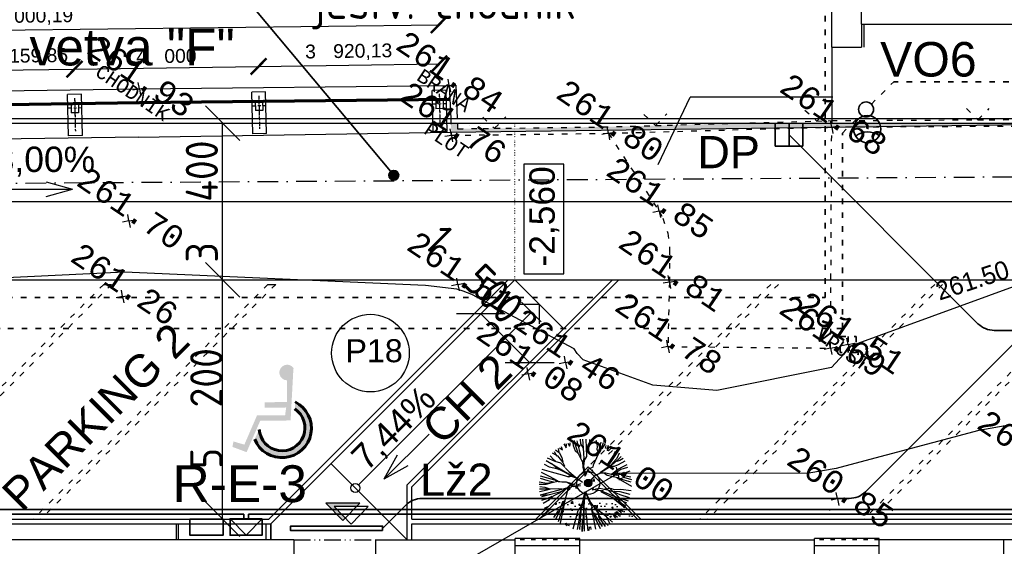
# Model space of a CAD drawing. Extents: x 4743276 to 9726129, y -4307434 to -1665362.
# Tile 48 of 121: x 4827111 to 4848494, y -2021464 to -2010024. Entities that reach past the tile are written whole.
import ezdxf
from ezdxf.enums import TextEntityAlignment as Align

# ---------------------------------------------------------------- set-up
doc = ezdxf.new("R2010")
doc.units = 0
doc.header["$MEASUREMENT"] = 0
for name, pattern in [('ACAD_ISO03W100', [30, 12, -18]), ('ACAD_ISO07W100', [3.5, 0.5, -3]), ('ACAD_ISO12W100', [22, 12, -3, 0.5, -3, 0.5, -3]), ('BODKOCIARKOVANA_3', [5.6, 3, -1.3, 0, -1.3])]:
    doc.linetypes.add(name, pattern=pattern)
doc.layers.get('0').update_dxf_attribs({"linetype": 'CONTINUOUS'})
doc.layers.get('Defpoints').update_dxf_attribs({"color": 61, "linetype": 'CONTINUOUS'})
for name, color, linetype in [('-_48_-', 76, 'CONTINUOUS'), ('body', 7, 'CONTINUOUS'), ('DIM', 7, 'CONTINUOUS'), ('KÓTY', 4, 'CONTINUOUS'), ('MÚRY', 1, 'CONTINUOUS'), ('POZEMOK', 8, 'CONTINUOUS'), ('siete', 6, 'CONTINUOUS'), ('TENKÁ', 7, 'CONTINUOUS'), ('Výšky', 64, 'CONTINUOUS'), ('ZARIADENIE', 47, 'CONTINUOUS'), ('ZARIADENIE1', 145, 'CONTINUOUS'), ('ZARIADOVACIE', 144, 'CONTINUOUS'), ('ŠRAFY', 82, 'CONTINUOUS'), ('šrafy-múry', 8, 'CONTINUOUS')]:
    doc.layers.add(name, color=color, linetype=linetype)
doc.layers.get('ŠRAFY').off()
doc.styles.add('ARIAL', font='arial.ttf')
doc.styles.add('MONOTXT', font='MONOTXT', dxfattribs={"height": 0.2})
doc.styles.get("Standard").update_dxf_attribs({"font": 'TXT', "width": 0.612})
doc.styles.add('styl1', font='arial.ttf')
doc.styles.add('Style-Arial', font='arial.ttf')
doc.styles.add('STYLE1', font='isocp.shx')
doc.dimstyles.new('STANDARD 100', dxfattribs={"dimtxt": 300, "dimasz": 350, "dimexe": 10, "dimexo": 200, "dimgap": 100, "dimtad": 1, "dimdsep": 46, "dimlunit": 6, "dimtxsty": 'Style-Arial', "dimblk": 'ARCHTICK', "dimblk1": 'OBLIQUE', "dimblk2": 'ARCHTICK', "dimcen": 2.5, "dimse1": 1, "dimse2": 1, "dimadec": 0, "dimazin": 0, "dimtfac": 1, "dimtmove": 1, "dimatfit": 3, "dimldrblk": 'OBLIQUE', "dimfxl": 1, "dimtolj": 1, "dimtzin": 0, "dimarcsym": 0})
doc.dimstyles.new('STANDARD 250', dxfattribs={"dimtxt": 700, "dimasz": 750, "dimexe": 10, "dimexo": 200, "dimgap": 100, "dimtad": 1, "dimdsep": 46, "dimlunit": 6, "dimtxsty": 'STYLE1', "dimblk1": 'OBLIQUE', "dimblk2": 'OBLIQUE', "dimsah": 1, "dimcen": 2.5, "dimse1": 1, "dimse2": 1, "dimadec": 0, "dimazin": 0, "dimtfac": 1, "dimtmove": 1, "dimatfit": 3, "dimldrblk": 'OBLIQUE', "dimfxl": 1, "dimtolj": 1, "dimtzin": 0, "dimarcsym": 0})
pattern_1 = [(270, (6523503, 2555866), (125, -62.5), [0, -125])]

# ---------------------------------------------------------------- blocks, each defined once
blk = doc.blocks.new('inv')
at = {"layer": 'TENKÁ', "linetype": 'Continuous', "lineweight": 60, "ltscale": 10}
for points in [[(-264025, -1186599), (-264022, -1187066), (-264513, -1187072), (-264512, -1187189), (-264043, -1187185), (-264066, -1187352), (-264676, -1187355), (-264951, -1187992), (-265188, -1187923), (-265210, -1188041), (-264903, -1188156), (-264606, -1187471), (-263947, -1187467), (-263886, -1186340), (-263878, -1186335, 1.715537), (-264016, -1186596)], [(-263850, -1187064), (-263856, -1187216, -1.608628), (-264628, -1187661), (-264727, -1187874, 1.453079)]]:
    blk.add_hatch(color=8, dxfattribs=at).paths.add_polyline_path(points)
at = {"layer": 'TENKÁ', "color": 8, "linetype": 'Continuous', "lineweight": 60, "ltscale": 10}
for centre, radius, start, end in [((-264134, -1187636), 639, 201.8128, 63.6707), ((-264132, -1187629), 497, 183.6812, 56.213)]:
    blk.add_arc(centre, radius, start, end, dxfattribs=at)
blk = doc.blocks.new('St6d')
at = {"linetype": 'Continuous'}
for p, q in [((-580, 1150), (-510, 1038)), ((-501, 1117), (-516, 1146)), ((-510, 1038), (-501, 1117)), ((-469, 1164), (-422, 1083)), ((-422, 1083), (-400, 1125)), ((-400, 1125), (-408, 1176)), ((-345, 1221), (-319, 1099)), ((-319, 1099), (-266, 959)), ((-298, 1239), (-272, 1116)), ((-272, 1116), (-202, 929)), ((-219, 1230), (-163, 974)), ((-131, 1275), (-123, 1149)), ((-123, 1149), (-55, 1029)), ((-65, 1277), (-55, 1029)), ((24, 1273), (35, 803)), ((120, 1266), (118, 1161)), ((118, 1161), (160, 1163)), ((160, 1163), (187, 1245)), ((290, 1236), (300, 1241)), ((300, 1241), (328, 1076)), ((328, 1076), (316, 990)), ((431, 1190), (380, 1010)), ((492, 1178), (444, 1030)), ((542, 1154), (454, 1011)), ((557, 1026), (574, 1103)), ((631, 1101), (597, 1022)), ((605, 970), (670, 1072)), ((-949, 820), (-857, 725)), ((-888, 907), (-752, 822)), ((-837, 940), (-762, 817)), ((-798, 984), (-699, 911)), ((-752, 822), (-606, 644)), ((-729, 1019), (-711, 923)), ((-699, 911), (-629, 774)), ((-690, 1039), (-611, 981)), ((-611, 981), (-641, 1064)), ((-266, 959), (-184, 883)), ((-202, 929), (-190, 893)), ((-184, 883), (-127, 758)), ((-163, 974), (-125, 839)), ((-125, 839), (-125, 790)), ((-55, 1029), (-42, 894)), ((-42, 894), (-31, 751)), ((35, 803), (-35, 687)), ((357, 863), (221, 571)), ((316, 990), (354, 929)), ((354, 929), (347, 858)), ((444, 1030), (359, 870)), ((371, 981), (364, 910)), ((380, 1010), (371, 981)), ((597, 1022), (557, 1026)), ((641, 958), (605, 970)), ((717, 1040), (641, 958)), ((880, 938), (788, 829)), ((788, 829), (792, 868)), ((792, 868), (826, 947)), ((922, 891), (859, 748)), ((985, 806), (865, 689)), ((-1112, 595), (-971, 525)), ((-387, 286), (-1059, 684)), ((-1059, 684), (-896, 607)), ((-1025, 763), (-823, 681)), ((-896, 607), (-700, 454)), ((-857, 725), (-798, 682)), ((-823, 681), (-667, 631)), ((-667, 631), (-543, 509)), ((-629, 774), (-603, 651)), ((-606, 644), (-556, 546)), ((-127, 758), (-52, 611)), ((-125, 790), (-125, 766)), ((-31, 751), (-67, 616)), ((-51, 513), (-60, 663)), ((-26, 692), (-42, 542)), ((-42, 542), (9, 321)), ((221, 571), (210, 510)), ((752, 595), (657, 528)), ((745, 622), (694, 540)), ((859, 748), (745, 622)), ((865, 689), (752, 595)), ((895, 581), (790, 534)), ((948, 695), (867, 672)), ((1081, 676), (895, 581)), ((1039, 747), (948, 695)), ((1131, 578), (994, 508)), ((-1216, 277), (-826, 167)), ((-1192, 376), (-952, 257)), ((-1173, 460), (-919, 386)), ((-971, 525), (-843, 492)), ((-919, 386), (-724, 331)), ((-843, 492), (-715, 458)), ((-724, 331), (-559, 285)), ((-715, 458), (-567, 386)), ((-567, 386), (-387, 286)), ((-559, 285), (-448, 249)), ((-550, 388), (-283, 252)), ((-533, 489), (-442, 394)), ((-364, 279), (-460, 261)), ((-442, 394), (-268, 248)), ((-283, 252), (-364, 279)), ((2, 274), (-51, 513)), ((77, 454), (2, 274)), ((210, 510), (77, 454)), ((268, 286), (87, 83)), ((427, 349), (268, 286)), ((496, 409), (361, 321)), ((657, 528), (424, 366)), ((560, 355), (427, 349)), ((691, 533), (496, 409)), ((602, 284), (531, 340)), ((710, 314), (560, 355)), ((718, 312), (560, 355)), ((893, 222), (602, 284)), ((790, 534), (691, 533)), ((833, 364), (710, 314)), ((841, 288), (718, 312)), ((906, 463), (730, 324)), ((975, 449), (833, 364)), ((971, 311), (841, 288)), ((994, 508), (906, 463)), ((1214, 404), (971, 311)), ((1149, 507), (975, 449)), ((1060, 283), (996, 312)), ((1242, 239), (1060, 283)), ((-1244, 115), (-1034, 80)), ((-1241, 48), (-1052, 53)), ((-1220, 213), (-1010, 154)), ((-1052, 53), (-889, 98)), ((-1034, 80), (-887, 105)), ((-1010, 154), (-860, 113)), ((-952, 257), (-772, 158)), ((-889, 98), (-740, 131)), ((-826, 167), (-732, 129)), ((-772, 158), (-730, 136)), ((-740, 131), (-631, 112)), ((-732, 129), (-597, 117)), ((-631, 112), (-516, 116)), ((-597, 117), (-486, 106)), ((-531, -84), (-402, 13)), ((-516, 116), (-385, 40)), ((-486, 106), (-299, 53)), ((-448, 249), (-377, 266)), ((-402, 13), (-303, -11)), ((-385, 40), (-225, 29)), ((-377, 266), (-266, 231)), ((-303, -11), (-124, 13)), ((-268, 248), (-68, 109)), ((-225, 29), (-112, 74)), ((1248, 107), (876, 219)), ((960, 201), (886, 224)), ((910, 200), (893, 222)), ((1266, -14), (910, 200)), ((1053, 236), (960, 201)), ((1270, 174), (1053, 236)), ((-1239, -148), (-1028, -102)), ((-1232, -77), (-994, -73)), ((-1228, -13), (-1095, -32)), ((-470, -47), (-1221, -244)), ((-1221, -244), (-978, -225)), ((-1177, -283), (-1005, -233)), ((-1095, -32), (-955, -78)), ((-1028, -102), (-937, -75)), ((-1005, -233), (-720, -162)), ((-965, -360), (-852, -266)), ((-937, -75), (-728, -61)), ((-852, -266), (-713, -188)), ((-728, -61), (-524, -87)), ((-720, -162), (-651, -151)), ((-713, -188), (-659, -149)), ((-659, -149), (-531, -84)), ((-651, -151), (-470, -47)), ((-551, -421), (-467, -113)), ((-467, -113), (-473, -54)), ((-457, -133), (-421, -21)), ((-7, -156), (-80, -1237)), ((-71, -454), (6, -193)), ((-59, -442), (-7, -156)), ((-27, -444), (18, -181)), ((138, -416), (18, -156)), ((96, -369), (23, -166)), ((325, -117), (184, -71)), ((398, -67), (285, -87)), ((426, -133), (325, -117)), ((642, -122), (398, -67)), ((448, -165), (426, -133)), ((455, -143), (436, -128)), ((737, -308), (448, -165)), ((579, -191), (455, -143)), ((539, -88), (512, -96)), ((701, -67), (539, -88)), ((744, -261), (579, -191)), ((793, -162), (642, -122)), ((797, -98), (701, -67)), ((934, -331), (744, -261)), ((950, -156), (780, -150)), ((956, -240), (793, -162)), ((969, -97), (797, -98)), ((1221, -228), (950, -156)), ((1207, -322), (956, -240)), ((1252, -132), (969, -97)), ((-1169, -384), (-1031, -339)), ((-1138, -467), (-965, -360)), ((-1031, -339), (-889, -278)), ((-687, -663), (-607, -419)), ((-607, -419), (-554, -404)), ((-539, -409), (-607, -444)), ((-589, -539), (-551, -421)), ((-579, -584), (-582, -517)), ((-582, -517), (-582, -542)), ((-110, -573), (-71, -454)), ((-95, -602), (-56, -459)), ((-92, -595), (-59, -442)), ((-35, -621), (-49, -462)), ((-21, -626), (-27, -444)), ((196, -566), (96, -369)), ((384, -741), (138, -416)), ((257, -577), (177, -470)), ((866, -415), (737, -308)), ((915, -366), (737, -308)), ((890, -415), (767, -342)), ((1079, -591), (866, -415)), ((1103, -541), (890, -415)), ((1137, -462), (915, -366)), ((1178, -410), (934, -331)), ((-1098, -595), (-1010, -550)), ((-1010, -550), (-1073, -619)), ((-1041, -646), (-987, -606)), ((-953, -626), (-997, -685)), ((-987, -606), (-953, -626)), ((-848, -856), (-726, -683)), ((-796, -898), (-682, -673)), ((-726, -683), (-719, -661)), ((-719, -963), (-589, -539)), ((-719, -661), (-687, -663)), ((-667, -1005), (-579, -584)), ((-326, -1165), (-188, -662)), ((-188, -662), (-110, -573)), ((-161, -932), (-145, -757)), ((-145, -757), (-95, -602)), ((-144, -1183), (-118, -774)), ((-118, -774), (-92, -595)), ((-31, -909), (-35, -621)), ((21, -624), (-31, -606)), ((-26, -894), (-21, -626)), ((42, -786), (21, -624)), ((82, -1216), (42, -786)), ((169, -622), (196, -566)), ((192, -678), (169, -622)), ((199, -755), (192, -678)), ((242, -900), (199, -755)), ((279, -862), (201, -674)), ((271, -786), (226, -747)), ((317, -670), (257, -577)), ((351, -894), (271, -786)), ((581, -838), (277, -592)), ((579, -821), (299, -624)), ((362, -734), (317, -670)), ((377, -837), (362, -734)), ((387, -808), (384, -741)), ((770, -785), (812, -782)), ((840, -873), (770, -785)), ((812, -782), (881, -846)), ((841, -718), (866, -693)), ((925, -811), (841, -718)), ((866, -693), (960, -781)), ((895, -654), (939, -643)), ((991, -734), (895, -654)), ((939, -643), (1025, -680)), ((-593, -1029), (-495, -1004)), ((-495, -1004), (-531, -1065)), ((-502, -1075), (-460, -1023)), ((-460, -1023), (-428, -1025)), ((-428, -1025), (-450, -1092)), ((-208, -1179), (-161, -932)), ((-80, -1237), (-68, -922)), ((-68, -922), (-31, -909)), ((-11, -1226), (-26, -894)), ((294, -1170), (242, -900)), ((419, -1161), (279, -862)), ((473, -1097), (351, -894)), ((554, -1099), (377, -837)), ((464, -898), (387, -808)), ((627, -1074), (464, -898)), ((584, -831), (574, -811)), ((681, -1034), (581, -838)), ((747, -982), (584, -831)), ((109, -1208), (123, -1114)), ((123, -1114), (150, -1107)), ((150, -1107), (161, -1176))]:
    blk.add_line(p, q, dxfattribs=at)
blk = doc.blocks.new('_OBLIQUE')
at = {"color": 0, "linetype": 'ByBlock'}
blk.add_line((-0.5, -0.5), (0.5, 0.5), dxfattribs=at)
blk = doc.blocks.new('*D42240')
at = {"layer": 'Defpoints', "color": 0}
for p in [(4837125, -2016412), (4837125, -2016412), (4838186, -2017473)]:
    blk.add_point(p, dxfattribs=at)
at = {"layer": 'KÓTY', "color": 0, "lineweight": -2}
blk.add_line((4838186, -2017473), (4837125, -2016412), dxfattribs=at)
at = {"layer": 'KÓTY', "color": 0, "linetype": 'ByBlock', "lineweight": -2, "xscale": 750, "yscale": 750, "zscale": 750}
for p, rotation in [((4837125, -2016412), 135), ((4838186, -2017473), 315)]:
    blk.add_blockref('_OBLIQUE', p, dxfattribs=dict(at, rotation=rotation))
at = {"layer": 'KÓTY', "color": 0, "insert": (4836985, -2015558), "char_height": 700, "attachment_point": 5, "rotation": 315, "style": 'STYLE1'}
blk.add_mtext('\\A1;1ﾠ500', dxfattribs=at)
blk = doc.blocks.new('*D42241')
at = {"layer": 'Defpoints', "color": 0}
for p in [(4831273, -2015674), (4831518, -2015674), (4831273, -2020874)]:
    blk.add_point(p, dxfattribs=at)
at = {"layer": 'KÓTY', "color": 0, "lineweight": -2}
blk.add_line((4831518, -2020874), (4831518, -2015674), dxfattribs=at)
at = {"layer": 'KÓTY', "color": 0, "linetype": 'ByBlock', "lineweight": -2, "xscale": 750, "yscale": 750, "zscale": 750}
for p, rotation in [((4831518, -2015674), 90), ((4831518, -2020874), 270)]:
    blk.add_blockref('_OBLIQUE', p, dxfattribs=dict(at, rotation=rotation))
at = {"layer": 'KÓTY', "color": 0, "insert": (4831164, -2018471), "char_height": 700, "attachment_point": 5, "rotation": 90, "style": 'STYLE1'}
blk.add_mtext('\\A1;5ﾠ200', dxfattribs=at)
blk = doc.blocks.new('*D42242')
at = {"layer": 'Defpoints', "color": 0}
for p in [(4831518, -2012274), (4831518, -2012274), (4831518, -2015674)]:
    blk.add_point(p, dxfattribs=at)
at = {"layer": 'KÓTY', "color": 0, "lineweight": -2}
blk.add_line((4831518, -2015674), (4831518, -2012274), dxfattribs=at)
at = {"layer": 'KÓTY', "color": 0, "linetype": 'ByBlock', "lineweight": -2, "xscale": 750, "yscale": 750, "zscale": 750}
for p, rotation in [((4831518, -2012274), 90), ((4831518, -2015674), 270)]:
    blk.add_blockref('_OBLIQUE', p, dxfattribs=dict(at, rotation=rotation))
at = {"layer": 'KÓTY', "color": 0, "insert": (4831067, -2013974), "char_height": 700, "attachment_point": 5, "rotation": 90, "style": 'STYLE1'}
blk.add_mtext('\\A1;3ﾠ400', dxfattribs=at)
blk = doc.blocks.new('po')
at = {"layer": 'MÚRY', "color": 7}
for p, q in [((4830850, -1508706), (4824440, -1508706)), ((4830850, -1508706), (4830850, -1509876)), ((4832630, -1508706), (4835660, -1508706)), ((4832630, -1510106), (4832630, -1508706)), ((4835660, -1509116), (4835660, -1508706)), ((4837060, -1508706), (4842160, -1508706)), ((4837060, -1509116), (4837060, -1508706)), ((4842160, -1509116), (4842160, -1508706)), ((4848555, -1508706), (4843560, -1508706)), ((4843560, -1509116), (4843560, -1508706))]:
    blk.add_line(p, q, dxfattribs=at)
at = {"layer": 'POZEMOK', "ltscale": 0.25}
for p, q in [((4835660, -1508826), (4837060, -1508826)), ((4842160, -1508826), (4843560, -1508826))]:
    blk.add_line(p, q, dxfattribs=at)
at = {"layer": 'TENKÁ', "linetype": 'ACAD_ISO12W100', "ltscale": 30}
blk.add_line((4830850, -1508706), (4832630, -1508706), dxfattribs=at)
at = {"layer": 'TENKÁ', "ltscale": 0.25}
for p, q in [((4837060, -1508676), (4835660, -1508676)), ((4835660, -1508706), (4835660, -1508676)), ((4837060, -1508706), (4837060, -1508676)), ((4843560, -1508676), (4842160, -1508676)), ((4842160, -1508706), (4842160, -1508676)), ((4843560, -1508706), (4843560, -1508676))]:
    blk.add_line(p, q, dxfattribs=at)
at = {"layer": 'TENKÁ', "linetype": 'ACAD_ISO03W100', "ltscale": 8}
for p, q in [((4837060, -1508706), (4835660, -1508706)), ((4843560, -1508706), (4842160, -1508706))]:
    blk.add_line(p, q, dxfattribs=at)
at = {"layer": 'TENKÁ'}
blk.add_line((4846260, -1508706), (4846260, -1509116), dxfattribs=at)
blk = doc.blocks.new('_ArchTick')
at = {"color": 0, "linetype": 'ByBlock', "const_width": 0.15}
blk.add_lwpolyline([(-0.5, -0.5), (0.5, 0.5)], dxfattribs=at)
blk = doc.blocks.new('*D42517')
at = {"layer": 'Defpoints', "color": 0}
for p in [(4828301, -2011098), (4826160, -2012477), (4828320, -2012427)]:
    blk.add_point(p, dxfattribs=at)
at = {"layer": 'DIM', "color": 0, "lineweight": -2}
blk.add_line((4826141, -2011129), (4828301, -2011098), dxfattribs=at)
at = {"layer": 'DIM', "color": 0, "linetype": 'ByBlock', "lineweight": -2, "xscale": 350, "yscale": 350, "zscale": 350}
for p, rotation in [((4826141, -2011129), 180.8327100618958), ((4828301, -2011098), 0.8327100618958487)]:
    blk.add_blockref('_ArchTick', p, dxfattribs=dict(at, rotation=rotation))
at = {"layer": 'DIM', "color": 0, "insert": (4827217, -2010833), "char_height": 300, "attachment_point": 5, "rotation": 0.8327, "style": 'Style-Arial'}
blk.add_mtext('\\A1;2ﾠ159,86', dxfattribs=at)
blk = doc.blocks.new('*D42518')
at = {"layer": 'Defpoints', "color": 0}
for p in [(4832300, -2011040), (4828320, -2012427), (4832320, -2012380)]:
    blk.add_point(p, dxfattribs=at)
at = {"layer": 'DIM', "color": 0, "lineweight": -2}
blk.add_line((4828301, -2011098), (4832300, -2011040), dxfattribs=at)
at = {"layer": 'DIM', "color": 0, "linetype": 'ByBlock', "lineweight": -2, "xscale": 350, "yscale": 350, "zscale": 350}
for p, rotation in [((4828301, -2011098), 180.8327100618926), ((4832300, -2011040), 0.8327100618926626)]:
    blk.add_blockref('_ArchTick', p, dxfattribs=dict(at, rotation=rotation))
at = {"layer": 'DIM', "color": 0, "insert": (4830297, -2010816), "char_height": 300, "attachment_point": 5, "rotation": 0.8327, "style": 'Style-Arial'}
blk.add_mtext('\\A1;4ﾠ000', dxfattribs=at)
blk = doc.blocks.new('*D42519')
at = {"layer": 'Defpoints', "color": 0}
for p in [(4836220, -2010983), (4832320, -2012380), (4836240, -2012355)]:
    blk.add_point(p, dxfattribs=at)
at = {"layer": 'DIM', "color": 0, "lineweight": -2}
blk.add_line((4832300, -2011040), (4836220, -2010983), dxfattribs=at)
at = {"layer": 'DIM', "color": 0, "linetype": 'ByBlock', "lineweight": -2, "xscale": 350, "yscale": 350, "zscale": 350}
for p, rotation in [((4836220, -2010983), 0.8327100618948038), ((4832300, -2011040), 180.8327100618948)]:
    blk.add_blockref('_ArchTick', p, dxfattribs=dict(at, rotation=rotation))
at = {"layer": 'DIM', "color": 0, "insert": (4834256, -2010731), "char_height": 300, "attachment_point": 5, "rotation": 0.8327, "style": 'Style-Arial'}
blk.add_mtext('\\A1;3ﾠ920,13', dxfattribs=at)
blk = doc.blocks.new('*D42520')
at = {"layer": 'Defpoints', "color": 0}
for p in [(4836213, -2010137), (4836240, -2012355), (4818241, -2012576)]:
    blk.add_point(p, dxfattribs=at)
at = {"layer": 'DIM', "color": 0, "lineweight": -2}
blk.add_line((4818214, -2010358), (4836213, -2010137), dxfattribs=at)
at = {"layer": 'DIM', "color": 0, "linetype": 'ByBlock', "lineweight": -2, "xscale": 350, "yscale": 350, "zscale": 350}
for p, rotation in [((4836213, -2010137), 0.7014720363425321), ((4818214, -2010358), 180.7014720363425)]:
    blk.add_blockref('_ArchTick', p, dxfattribs=dict(at, rotation=rotation))
at = {"layer": 'DIM', "color": 0, "insert": (4827210, -2009967), "char_height": 300, "attachment_point": 5, "rotation": 0.7015, "style": 'Style-Arial'}
blk.add_mtext('\\A1;18ﾠ000,19', dxfattribs=at)

msp = doc.modelspace()

# ---------------------------------------------------------------- hatches: boundary and pattern name
at = {"layer": 'TENKÁ', "linetype": 'ACAD_ISO03W100', "ltscale": 10}
h = msp.add_hatch(dxfattribs=at)
h.set_pattern_fill('DOTS', color=125, scale=2000, angle=270, style=0)
h.set_pattern_definition(pattern_1)
h.paths.add_polyline_path([(4850751.633, -2012274.048), (4842674.177, -2012274.048), (4842671.13, -2012274.133), (4841170.141, -2012315.937), (4840921.592, -2012323.191), (4840673.044, -2012330.444), (4839891.343, -2012352.01), (4839172.113, -2012361.432), (4837670.411, -2012381.044), (4837422.441, -2012383.863), (4837173.912, -2012387.511), (4836620.554, -2012394.225), (4836615.572, -2012274.048), (4836475.231, -2012274.048), (4836483.32, -2012469.241), (4850751.633, -2012274.048)])
h = msp.add_hatch(dxfattribs=at)
h.set_pattern_fill('DOTS', color=125, scale=2000, angle=270, style=0)
h.set_pattern_definition(pattern_1)
h.paths.add_polyline_path([(4837307.656, -2012274.048), (4836615.572, -2012274.048), (4836620.554, -2012394.225), (4837173.912, -2012387.511), (4837422.441, -2012383.863)])
at = {"layer": 'TENKÁ', "lineweight": 35, "ltscale": 0.25}
h = msp.add_hatch(color=30, dxfattribs=at)
h.dxf.hatch_style = 1
h.paths.add_polyline_path([(4835341.34, -2013403.568, 1), (4835130.143, -2013403.568, 1)])
h = msp.add_hatch(color=30, dxfattribs=at)
h.dxf.hatch_style = 1
h.paths.add_polyline_path([(4835288.541, -2013403.568, 1), (4835182.942, -2013403.568, 1)])
at = {"layer": 'TENKÁ', "ltscale": 0.25}
msp.add_hatch(color=256, dxfattribs=at).paths.add_polyline_path([(4834424.289, -2020599.326), (4834497.587, -2020523.238), (4833758.769, -2020523.238), (4834128.178, -2020906.702), (4834180.984, -2020851.887), (4833937.679, -2020599.326)])
at = {"layer": 'ZARIADENIE'}
h = msp.add_hatch(dxfattribs=at)
h.set_pattern_fill('AR-CONC', color=72, scale=50, angle=360)
h.set_pattern_definition([(50, (238291.4, -379932.42), (358.630091, -31.376067), [37.5, -412.5]), (355, (238291.4, -379932.42), (-69.375667, 376.096067), [30, -330]), (100.4514445, (238321.3, -379935.04), (289.254423, 344.719995), [31.870096, -350.571056]), (46.1842, (238291.4, -379832.4), (533.620665, -82.75964), [56.25, -618.75]), (96.635635, (238335.87, -379839.3), (467.330973, 487.0593), [47.80517, -525.85688]), (351.184164, (238291.4, -379832.4), (467.33097, 487.0593), [45, -495]), (21, (238341.4, -379857.42), (298.453526, -201.309445), [37.5, -412.5]), (326, (238341.4, -379857.42), (121.657666, 362.575023), [30, -330]), (71.451445, (238366.27, -379874.2), (420.111188, 161.265576), [31.870095, -350.571056]), (37.5, (238291.4, -379932.42), (6.0799277, 166.446927), [0, -326, 0, -335, 0, -331.25]), (7.5, (238291.4, -379932.42), (131.534769, 197.205856), [0, -191, 0, -318.5, 0, -126.25]), (327.5, (238179.9, -379932.42), (266.911218, -11.277436), [0, -125, 0, -390, 0, -517.5]), (317.5, (238129.9, -379932.42), (291.593085, 50.052491), [0, -162.5, 0, -259, 0, -367.5])])
h.paths.add_polyline_path([(4840483.889, -2020831.622), (4839458.584, -2019806.317), (4838433.279, -2020831.622)])
h = msp.add_hatch(color=256, dxfattribs=at)
h.dxf.hatch_style = 1
h.paths.add_polyline_path([(4839538.584, -2020089.16, 1), (4839378.584, -2020089.16, 1)])

# ---------------------------------------------------------------- linework, layer by layer
at = {"layer": 'body', "color": 1, "linetype": 'Continuous'}
for p, q in [((4829709.983, -2011525.335), (4829682.999, -2011386.512)), ((4836441.205, -2011453.025), (4836414.221, -2011314.201)), ((4836441.205, -2011453.025), (4836580.028, -2011426.04)), ((4829709.983, -2011525.335), (4829571.16, -2011552.32)), ((4829709.983, -2011525.335), (4829848.806, -2011498.351)), ((4829709.983, -2011525.335), (4829736.968, -2011664.159)), ((4836441.205, -2011453.025), (4836302.382, -2011480.009)), ((4836441.205, -2011453.025), (4836468.19, -2011591.848)), ((4844745.849, -2012356.359), (4844718.865, -2012217.536)), ((4836486.101, -2012536.335), (4836459.116, -2012397.512)), ((4836486.101, -2012536.335), (4836624.924, -2012509.351)), ((4839894.747, -2012491.815), (4839755.924, -2012518.799)), ((4839894.747, -2012491.815), (4839867.762, -2012352.992)), ((4839894.747, -2012491.815), (4840033.57, -2012464.83)), ((4839894.747, -2012491.815), (4839921.731, -2012630.638)), ((4844745.849, -2012356.359), (4844607.026, -2012383.343)), ((4844745.849, -2012356.359), (4844884.672, -2012329.374)), ((4844745.849, -2012356.359), (4844772.834, -2012495.182)), ((4836486.101, -2012536.335), (4836347.278, -2012563.32)), ((4836486.101, -2012536.335), (4836513.085, -2012675.158)), ((4840998.889, -2014184.655), (4840860.066, -2014211.64)), ((4840998.889, -2014184.655), (4840971.905, -2014045.832)), ((4840998.889, -2014184.655), (4841137.712, -2014157.671)), ((4840998.889, -2014184.655), (4841025.874, -2014323.478)), ((4829485.05, -2014396.398), (4829346.227, -2014423.383)), ((4829485.05, -2014396.398), (4829458.066, -2014257.575)), ((4829485.05, -2014396.398), (4829623.873, -2014369.414)), ((4829485.05, -2014396.398), (4829512.035, -2014535.221)), ((4836629.446, -2015775.221), (4836602.461, -2015636.397)), ((4841220.773, -2015722.675), (4841081.95, -2015749.659)), ((4841220.773, -2015722.675), (4841193.789, -2015583.852)), ((4841220.773, -2015722.675), (4841359.597, -2015695.691)), ((4841220.773, -2015722.675), (4841247.758, -2015861.498)), ((4829346.918, -2016038.975), (4829319.933, -2015900.151)), ((4836629.446, -2015775.221), (4836490.623, -2015802.205)), ((4836629.446, -2015775.221), (4836768.269, -2015748.236)), ((4836629.446, -2015775.221), (4836656.43, -2015914.044)), ((4829346.918, -2016038.975), (4829208.095, -2016065.959)), ((4829346.918, -2016038.975), (4829485.741, -2016011.99)), ((4829346.918, -2016038.975), (4829373.902, -2016177.798)), ((4841188.777, -2017125.637), (4841161.793, -2016986.814)), ((4845103.042, -2017080.8), (4845076.057, -2016941.977)), ((4841188.777, -2017125.637), (4841049.954, -2017152.621)), ((4841188.777, -2017125.637), (4841327.6, -2017098.652)), ((4841188.777, -2017125.637), (4841215.762, -2017264.46)), ((4844720.699, -2017159.442), (4844581.876, -2017186.426)), ((4844720.699, -2017159.442), (4844693.715, -2017020.619)), ((4844720.699, -2017159.442), (4844859.523, -2017132.457)), ((4844720.699, -2017159.442), (4844747.684, -2017298.265)), ((4845103.042, -2017080.8), (4844964.218, -2017107.785)), ((4845103.042, -2017080.8), (4845241.865, -2017053.816)), ((4845103.042, -2017080.8), (4845130.026, -2017219.623)), ((4838966.688, -2017471.126), (4838939.704, -2017332.303)), ((4838155.763, -2017716.635), (4838128.779, -2017577.812)), ((4838966.688, -2017471.126), (4838827.865, -2017498.11)), ((4838966.688, -2017471.126), (4839105.511, -2017444.141)), ((4838966.688, -2017471.126), (4838993.673, -2017609.949)), ((4838155.763, -2017716.635), (4838016.94, -2017743.62)), ((4838155.763, -2017716.635), (4838294.586, -2017689.651)), ((4838155.763, -2017716.635), (4838182.748, -2017855.458)), ((4840101.597, -2019885.531), (4840074.612, -2019746.708)), ((4840101.597, -2019885.531), (4839962.774, -2019912.516)), ((4840101.597, -2019885.531), (4840240.42, -2019858.547)), ((4840101.597, -2019885.531), (4840128.581, -2020024.354)), ((4844872.718, -2020435.54), (4844845.734, -2020296.716)), ((4844872.718, -2020435.54), (4845011.542, -2020408.555)), ((4844872.718, -2020435.54), (4844733.895, -2020462.524)), ((4844872.718, -2020435.54), (4844899.703, -2020574.363))]:
    msp.add_line(p, q, dxfattribs=at)
at = {"layer": 'KÓTY'}
for p, q in [((4827683.701, -2013546.036), (4828260.201, -2013706.536)), ((4826873.201, -2013706.536), (4828260.201, -2013706.536)), ((4827683.701, -2013867.036), (4828260.201, -2013706.536)), ((4835017.177, -2020008.181), (4836001, -2019030.5)), ((4835309.71, -2019486.116), (4835017.186, -2020008.172)), ((4835537.4, -2019712.385), (4835017.186, -2020008.172))]:
    msp.add_line(p, q, dxfattribs=at)
msp.add_lwpolyline([(4838056.198, -2013160.239), (4838056.198, -2015546.765), (4838924.698, -2015546.765), (4838924.698, -2013160.239)], close=True, dxfattribs=at)
at = {"layer": 'POZEMOK', "linetype": 'Continuous'}
for p, q in [((4836470.931, -2012469.411), (4893715.518, -2011686.294)), ((4829692.851, -2012574.048), (4836470.931, -2012469.411)), ((4829692.851, -2012574.048), (4817711.903, -2012759.005)), ((4844504.736, -2020874.036), (4844505.575, -2020872.792)), ((4844504.964, -2020872.983), (4844505.627, -2020873.431))]:
    msp.add_line(p, q, dxfattribs=at)
at = {"layer": 'POZEMOK'}
for p, q in [((4812744.893, -2013974.048), (4882953.799, -2013974.048)), ((4837969.355, -2016205.361), (4838393.618, -2016204.378)), ((4838436.928, -2016586.117), (4838011.683, -2016162.836)), ((4838393.618, -2016204.378), (4838394.6, -2016628.641)), ((4838223.912, -2016374.084), (4834471.741, -2020126.255))]:
    msp.add_line(p, q, dxfattribs=at)
for centre, radius in [((4839458.584, -2020089.16), 250), ((4834401.031, -2020196.966), 100)]:
    msp.add_circle(centre, radius, dxfattribs=at)
at = {"layer": 'siete', "linetype": 'ACAD_ISO03W100', "lineweight": 35, "ltscale": 10}
for p, q in [((4844599.949, -2016060.512), (4844599.949, -2004257.155)), ((4845606.341, -2011859.27), (4846091.563, -2011374.048)), ((4869891.563, -2011374.048), (4846091.563, -2011374.048)), ((4844977, -2012488.611), (4845376.785, -2012088.827)), ((4844977, -2016729.866), (4844977, -2012488.611)), ((4822038.469, -2016060.512), (4844599.949, -2016060.512)), ((4844977, -2016729.866), (4820705.33, -2016729.866))]:
    msp.add_line(p, q, dxfattribs=at)
at = {"layer": 'siete', "color": 55, "lineweight": 35, "ltscale": 0.8}
for p, q in [((4843518.799, -2012774.048), (4843518.799, -2012274.048)), ((4843518.799, -2012774.048), (4843518.799, -2012274.048)), ((4843818.799, -2012774.048), (4843818.799, -2012274.048)), ((4843818.799, -2012774.048), (4843818.799, -2012274.048)), ((4844118.799, -2012274.048), (4844118.799, -2012774.048)), ((4844118.799, -2012274.048), (4844118.799, -2012774.048)), ((4843818.799, -2012524.048), (4847922.352, -2016627.602)), ((4844118.799, -2012774.048), (4843518.799, -2012774.048)), ((4844118.799, -2012774.048), (4843518.799, -2012774.048)), ((4848275.905, -2016774.048), (4872768.799, -2016774.048)), ((4848836.566, -2016920.495), (4845479.459, -2020277.602)), ((4835850.905, -2020424.048), (4845125.905, -2020424.048)), ((4834993.799, -2021074.048), (4835497.352, -2020570.495))]:
    msp.add_line(p, q, dxfattribs=at)
at = {"layer": 'siete', "color": 110, "linetype": 'BODKOCIARKOVANA_3', "lineweight": 25, "ltscale": 150}
msp.add_line((4823034.604, -2013598.317), (4891350.604, -2013167.817), dxfattribs=at)
at = {"layer": 'siete', "color": 55, "linetype": 'ACAD_ISO03W100', "lineweight": 35, "ltscale": 10}
for p, q in [((4844926.22, -2017253.607), (4844930.235, -2016903.979)), ((4844930.235, -2016903.979), (4845279.863, -2016907.993)), ((4845104.889, -2016904.759), (4845101.194, -2017256.841)), ((4845279.863, -2016907.993), (4845275.848, -2017257.622)), ((4845275.848, -2017257.622), (4844926.22, -2017253.607))]:
    msp.add_line(p, q, dxfattribs=at)
at = {"layer": 'siete', "lineweight": 35}
for p, q in [((4882814.009, -2020663.838), (4821083.799, -2020663.838)), ((4831978.061, -2020763.838), (4821233.799, -2020763.838)), ((4831978.061, -2020863.838), (4831978.061, -2020763.838)), ((4859060.677, -2020763.838), (4832078.061, -2020763.838)), ((4832078.061, -2020863.891), (4832078.061, -2020763.838)), ((4831680.325, -2020864.207), (4832028.443, -2021223.679)), ((4832028.443, -2021223.679), (4832375.798, -2020863.469))]:
    msp.add_line(p, q, dxfattribs=at)
for points in [[(4830808.315, -2020871.622), (4831529.504, -2020871.622), (4831529.504, -2021224.048), (4830808.315, -2021224.048)], [(4832375.798, -2020863.469), (4832376.179, -2021223.31), (4831680.707, -2021224.048), (4831680.325, -2020864.207)]]:
    msp.add_lwpolyline(points, close=True, dxfattribs=at)
at = {"layer": 'siete', "color": 55, "lineweight": 35, "ltscale": 0.8}
msp.add_lwpolyline([(4834993.799, -2021124.048), (4834993.799, -2021024.048), (4832993.799, -2021024.048), (4832993.799, -2021124.048)], close=True, dxfattribs=at)
at = {"layer": 'siete', "lineweight": 35}
for centre, radius in [((4845491.563, -2011974.048), 162.321), ((4845518.68, -2012400.569), 295.22)]:
    msp.add_circle(centre, radius, dxfattribs=at)
msp.add_arc((4845530.734, -2012909.959), 446.576, 56.160851, 126.5502235, dxfattribs=at)
at = {"layer": 'siete', "color": 55, "lineweight": 35, "ltscale": 0.8}
for centre, start, end in [((4848275.905, -2016274.048), 225, 270), ((4835850.905, -2020924.048), 90, 135), ((4845125.905, -2019924.048), 270, 315)]:
    msp.add_arc(centre, 500, start, end, dxfattribs=at)
at = {"layer": 'TENKÁ', "color": 7, "linetype": 'Continuous'}
for p, q in [((4844745.757, -2010624.048), (4844745.757, -2004828.397)), ((4836441.205, -2011453.025), (4836581.292, -2011447.217)), ((4836441.205, -2011453.025), (4836471.087, -2012174.048)), ((4836581.299, -2011447.403), (4836611.426, -2012174.048))]:
    msp.add_line(p, q, dxfattribs=at)
at = {"layer": 'TENKÁ'}
for p, q in [((4845395.757, -2010124.048), (4845395.757, -2004828.397)), ((4845395.757, -2010124.048), (4870571.898, -2010124.048)), ((4845395.757, -2010124.048), (4845395.757, -2010624.048)), ((4845395.757, -2010124.048), (4845395.757, -2010624.048)), ((4845445.757, -2010124.048), (4845445.757, -2010624.048)), ((4845445.757, -2010124.048), (4845445.757, -2010624.048)), ((4844745.757, -2010624.048), (4845395.757, -2010624.048)), ((4844745.757, -2010624.048), (4844745.757, -2012274.048)), ((4812430.551, -2012174.048), (4893683.415, -2012174.048)), ((4812433.924, -2012274.048), (4893691.163, -2012274.048)), ((4818635.637, -2015674.048), (4882953.799, -2015674.048)), ((4837721.866, -2015674.048), (4832521.866, -2020874.048)), ((4837863.288, -2015674.048), (4832563.288, -2020974.048)), ((4839984.608, -2015674.048), (4835528.113, -2020130.543)), ((4840126.029, -2015674.048), (4835628.113, -2020171.964)), ((4837863.288, -2015674.048), (4838923.948, -2016734.708)), ((4828938.595, -2015774.048), (4829108.301, -2015774.048)), ((4832502.413, -2015774.048), (4832672.119, -2015774.048)), ((4835528.113, -2021324.048), (4833870.7, -2019666.635)), ((4839458.584, -2019735.606), (4838320.142, -2020874.048)), ((4840597.026, -2020874.048), (4839458.584, -2019735.606)), ((4839458.584, -2019806.317), (4838390.853, -2020874.048)), ((4839458.584, -2019806.317), (4840526.315, -2020874.048)), ((4835528.113, -2021324.048), (4835528.113, -2020130.543)), ((4835628.113, -2020874.048), (4835628.113, -2020171.964)), ((4819159.339, -2020974.048), (4832563.288, -2020974.048)), ((4819229.044, -2020874.048), (4832521.866, -2020874.048)), ((4830513.288, -2021324.048), (4830513.288, -2020974.048)), ((4830563.288, -2021324.048), (4830563.288, -2020974.048)), ((4832463.288, -2021324.048), (4832463.288, -2020974.048)), ((4832563.288, -2021324.048), (4832563.288, -2020974.048)), ((4835628.113, -2020874.048), (4859703.051, -2020874.048)), ((4835628.113, -2020974.048), (4859744.472, -2020974.048)), ((4835628.113, -2021324.048), (4835628.113, -2020974.048))]:
    msp.add_line(p, q, dxfattribs=at)
at = {"layer": 'TENKÁ', "color": 30, "lineweight": 35, "ltscale": 0.25}
msp.add_line((4835235.741, -2013403.568), (4829632.811, -2006698.375), dxfattribs=at)
at = {"layer": 'TENKÁ', "color": 125, "linetype": 'ACAD_ISO03W100', "ltscale": 10}
for p, q in [((4840666.33, -2012084.672), (4840921.592, -2012323.191)), ((4840921.592, -2012323.191), (4841162.868, -2012070.994)), ((4844164.847, -2011987.386), (4844420.109, -2012225.904)), ((4844420.109, -2012225.904), (4844661.385, -2011973.708)), ((4847670.223, -2011955.037), (4847920.183, -2012199.629)), ((4847920.183, -2012199.629), (4848167.532, -2011952.735)), ((4836471.087, -2012174.048), (4836486.101, -2012536.335)), ((4837170.245, -2012142.588), (4837422.441, -2012383.863)), ((4837422.441, -2012383.863), (4837667.303, -2012135.292)), ((4841170.141, -2012315.937), (4842671.13, -2012274.133)), ((4842671.13, -2012274.133), (4844172.12, -2012232.329)), ((4844172.12, -2012232.329), (4844420.109, -2012225.904)), ((4844420.109, -2012225.904), (4844668.658, -2012218.651)), ((4846170.031, -2012208.467), (4847671.114, -2012200.5)), ((4847671.114, -2012200.5), (4847920.183, -2012199.629)), ((4847920.183, -2012199.629), (4848168.423, -2012198.198)), ((4848168.423, -2012198.198), (4849670.066, -2012189.403)), ((4836486.101, -2012536.335), (4839894.747, -2012491.815)), ((4837173.912, -2012387.511), (4837422.441, -2012383.863)), ((4837422.441, -2012383.863), (4837670.411, -2012381.044)), ((4837670.411, -2012381.044), (4839172.113, -2012361.432)), ((4839894.747, -2012491.815), (4844745.849, -2012356.359)), ((4840673.044, -2012330.444), (4840921.592, -2012323.191)), ((4840921.592, -2012323.191), (4841170.141, -2012315.937)), ((4844745.849, -2012356.359), (4851448.032, -2012319.947))]:
    msp.add_line(p, q, dxfattribs=at)
at = {"layer": 'TENKÁ', "linetype": 'ACAD_ISO07W100', "ltscale": 10}
msp.add_line((4837863.288, -2015674.048), (4837863.288, -2012274.048), dxfattribs=at)
at = {"layer": 'TENKÁ', "linetype": 'ACAD_ISO03W100', "ltscale": 10}
for p, q in [((4828938.595, -2015774.048), (4823838.595, -2020874.048)), ((4829108.301, -2015774.048), (4824008.301, -2020874.048)), ((4832502.413, -2015774.048), (4827402.413, -2020874.048)), ((4832672.119, -2015774.048), (4827572.119, -2020874.048)), ((4843420.142, -2015774.048), (4839458.584, -2019735.606)), ((4843589.848, -2015774.048), (4839543.437, -2019820.459)), ((4846983.96, -2015774.048), (4841883.96, -2020874.048)), ((4847153.666, -2015774.048), (4842053.666, -2020874.048)), ((4850547.778, -2015774.048), (4845447.778, -2020874.048)), ((4850717.484, -2015774.048), (4845617.484, -2020874.048))]:
    msp.add_line(p, q, dxfattribs=at)
at = {"layer": 'TENKÁ', "ltscale": 0.25}
for p, q in [((4834497.587, -2020523.238), (4833758.769, -2020523.238)), ((4834128.178, -2020906.702), (4833758.769, -2020523.238)), ((4834676.498, -2020599.326), (4833937.679, -2020599.326)), ((4834307.089, -2020982.789), (4833937.679, -2020599.326)), ((4834128.178, -2020906.702), (4834497.587, -2020523.238)), ((4834307.089, -2020982.789), (4834676.498, -2020599.326))]:
    msp.add_line(p, q, dxfattribs=at)
at = {"layer": 'TENKÁ', "color": 138, "linetype": 'Continuous'}
for p, q in [((4844398.264, -2020774.162), (4844396.357, -2020773.913)), ((4844402.832, -2020771.055), (4844398.264, -2020774.162)), ((4844399.394, -2020766.89), (4844401.608, -2020767.166)), ((4844401.608, -2020767.166), (4844406.362, -2020768.647)), ((4844406.362, -2020768.647), (4844402.832, -2020771.055)), ((4844697.07, -2020680.704), (4844697.017, -2020683.286)), ((4844697.017, -2020683.286), (4844697.192, -2020685.78)), ((4844697.658, -2020676.023), (4844697.07, -2020680.704))]:
    msp.add_line(p, q, dxfattribs=at)
at = {"layer": 'TENKÁ', "color": 7, "linetype": 'Continuous'}
msp.add_lwpolyline([(4812388.086, -2011785.538), (4818674.85, -2011687.248), (4829709.983, -2011525.335), (4836441.205, -2011453.025)], dxfattribs=at)
at = {"layer": 'TENKÁ', "color": 125, "linetype": 'ACAD_ISO03W100', "ltscale": 10}
for points in [[(4836615.572, -2012274.048), (4836620.554, -2012394.225), (4837173.912, -2012387.511)], [(4844668.658, -2012218.651), (4844743.833, -2012216.284), (4846170.031, -2012208.467)]]:
    msp.add_lwpolyline(points, dxfattribs=at)
at = {"layer": 'TENKÁ', "color": 125, "linetype": 'ACAD_ISO03W100', "ltscale": 10, "flags": 128}
msp.add_lwpolyline([(4839172.113, -2012361.432), (4839891.343, -2012352.01), (4840673.044, -2012330.444)], dxfattribs=at)
at = {"layer": 'TENKÁ', "linetype": 'ACAD_ISO03W100', "ltscale": 10}
for points in [[(4839894.747, -2012491.815), (4840998.889, -2014184.655), (4841081.416, -2014334.617), (4841184.807, -2014661.148), (4841226.267, -2015011.033), (4841220.773, -2015722.675), (4841188.777, -2017125.637)], [(4841188.777, -2017125.637), (4844720.699, -2017159.442), (4844745.849, -2012356.359)]]:
    msp.add_lwpolyline(points, dxfattribs=at)
at = {"layer": 'TENKÁ', "color": 30, "lineweight": 35, "ltscale": 0.25}
for radius in [105.599, 52.799]:
    msp.add_circle((4835235.741, -2013403.568), radius, dxfattribs=at)
at = {"layer": 'TENKÁ'}
msp.add_circle((4834728.395, -2017266.817), 842.959, dxfattribs=at)
at = {"layer": 'Výšky', "color": 34, "linetype": 'Continuous'}
msp.add_lwpolyline([(4876225.918, -2011928.671), (4875665.675, -2012900.541), (4872567.919, -2014385.102), (4865478.567, -2015546.309), (4862393.711, -2016081.834), (4857732.076, -2017544.068), (4855771.677, -2018016.614), (4849204.553, -2018721.903), (4847941.361, -2018949.434), (4844919.401, -2019752.946), (4844842.72, -2019777.216), (4844252.241, -2019878.307), (4840101.597, -2019885.531), (4835423.902, -2022573.306), (4834598.984, -2023047.002), (4833354.893, -2023691.5), (4832196.492, -2025158.539), (4830150.023, -2033441.19), (4829556.191, -2035700.356), (4826067.267, -2045611.871)], dxfattribs=at)
at = {"layer": 'Výšky', "color": 30, "linetype": 'Continuous', "flags": 128}
msp.add_lwpolyline([(4849914.908, -2015379.745), (4845155.001, -2017114.641), (4845095.226, -2017192.532), (4844740.32, -2017582.791), (4842252.533, -2018080.774), (4840859.468, -2017962.574), (4839349.762, -2017411.071), (4839217.08, -2017276.946), (4839149.681, -2017174.792), (4836929.749, -2015993.459), (4836742.384, -2015918.946), (4836601.444, -2015875.749), (4835924.829, -2015800.531), (4829390.834, -2015508.911), (4823663.104, -2015781.63), (4821920.196, -2015887.027), (4820793.108, -2016077.297), (4820677.762, -2016225.057), (4820614.199, -2016439.108), (4819438.424, -2024502.09), (4819324.584, -2026165.876), (4819290.456, -2028988.325), (4819212.169, -2035975.007), (4818666.425, -2050366.181)], dxfattribs=at)
at = {"layer": 'ZARIADENIE'}
msp.add_circle((4839458.584, -2020089.16), 80, dxfattribs=at)
at = {"layer": 'ZARIADENIE1'}
msp.add_lwpolyline([(4826283.799, -2080894.048), (4826283.799, -2081294.048), (4821083.799, -2081294.048), (4821083.799, -2020974.048), (4832563.288, -2020974.048), (4832563.288, -2021324.048), (4821483.799, -2021324.048), (4821483.799, -2080894.048), (4826283.799, -2080894.048), (4826283.799, -2081294.048)], close=True, dxfattribs=at)
at = {"layer": 'ZARIADOVACIE', "color": 7}
for p in [(4840973.5, -2013170), (4844768.5, -2011708.5)]:
    msp.add_line(p, (4841669, -2011708.5), dxfattribs=at)
at = {"layer": 'šrafy-múry', "color": 90}
for p, q in [((4828451.555, -2011642.518), (4828151.636, -2011649.519)), ((4828172.64, -2012549.274), (4828151.636, -2011649.519)), ((4828472.558, -2012542.273), (4828451.555, -2011642.518)), ((4832451.26, -2011594.019), (4832151.342, -2011601.02)), ((4832172.346, -2012500.775), (4832151.342, -2011601.02)), ((4832472.264, -2012493.774), (4832451.26, -2011594.019)), ((4836371.034, -2011551.91), (4836071.116, -2011558.912)), ((4836092.12, -2012458.666), (4836071.116, -2011558.912)), ((4836392.038, -2012451.665), (4836371.034, -2011551.91)), ((4828386.241, -2011844.097), (4828226.285, -2011847.831)), ((4828226.285, -2011847.831), (4828230.952, -2012047.776)), ((4828386.241, -2011844.097), (4828390.908, -2012044.042)), ((4832385.947, -2011795.598), (4832225.991, -2011799.332)), ((4832225.991, -2011799.332), (4832230.658, -2011999.278)), ((4832385.947, -2011795.598), (4832390.614, -2011995.544)), ((4836305.721, -2011753.489), (4836145.764, -2011757.223)), ((4836145.764, -2011757.223), (4836150.432, -2011957.169)), ((4836305.721, -2011753.489), (4836310.388, -2011953.435)), ((4828390.908, -2012044.042), (4828230.952, -2012047.776)), ((4832390.614, -2011995.544), (4832230.658, -2011999.278)), ((4836310.388, -2011953.435), (4836150.432, -2011957.169)), ((4832472.264, -2012493.774), (4832172.346, -2012500.775)), ((4836392.038, -2012451.665), (4836092.12, -2012458.666)), ((4828472.558, -2012542.273), (4828172.64, -2012549.274))]:
    msp.add_line(p, q, dxfattribs=at)
at = {"layer": 'šrafy-múry', "color": 90, "linetype": 'BODKOCIARKOVANA_3', "ltscale": 20}
for p, q in [((4836222.99, -2011637.446), (4836239.326, -2012337.255)), ((4836222.999, -2011637.805), (4836239.335, -2012337.614)), ((4836223.409, -2011655.384), (4836239.745, -2012355.193)), ((4828303.51, -2011728.053), (4828319.846, -2012427.863)), ((4828303.519, -2011728.412), (4828319.855, -2012428.221)), ((4828303.929, -2011745.991), (4828320.265, -2012445.8)), ((4832303.216, -2011679.554), (4832319.552, -2012379.364)), ((4832303.225, -2011679.913), (4832319.561, -2012379.723)), ((4832303.635, -2011697.492), (4832319.971, -2012397.302)), ((4836378.036, -2011851.829), (4836078.117, -2011858.83)), ((4828458.556, -2011942.436), (4828158.637, -2011949.437)), ((4832458.262, -2011893.937), (4832158.343, -2011900.938))]:
    msp.add_line(p, q, dxfattribs=at)
at = {"layer": 'šrafy-múry', "color": 232, "lineweight": 70}
msp.add_lwpolyline([(4819095.858, -2053153.96), (4818148.783, -2011995.51), (4818679.395, -2011987.214), (4829713.795, -2011825.312), (4836444.428, -2011753.007)], dxfattribs=at)

# ---------------------------------------------------------------- block references
at = {"layer": '-_48_-', "color": 72, "xscale": 0.8, "yscale": 0.8, "zscale": 0.8}
msp.add_blockref('St6d', (4839388.821, -2020155.855), dxfattribs=at)
at = {"layer": 'TENKÁ'}
msp.add_blockref('po', (2213.299, -512618.357), dxfattribs=at)
at = {"layer": 'ŠRAFY'}
msp.add_blockref('inv', (5096941.534, -831263.415), dxfattribs=at)

# ---------------------------------------------------------------- texts
at = {"color": 2, "linetype": 'Continuous', "style": 'MONOTXT'}
for s, p in [('CHODNIK', (4829646.976, -2011482.837)), ('BRANA', (4836413.018, -2011434.012)), ('PLOT', (4836463.717, -2012521.237)), ('VPUST', (4845069.88, -2017058.432))]:
    msp.add_text(s, height=300, rotation=326, dxfattribs=at).set_placement(p, align=Align.TOP_CENTER)
at = {"layer": 'KÓTY', "style": 'Style-Arial'}
msp.add_text('3,00%', height=550, dxfattribs=at).set_placement((4827659.791, -2012782.34), align=Align.TOP_CENTER)
at = {"layer": 'KÓTY', "style": 'ARIAL'}
msp.add_text('-2,560', height=550, rotation=90, dxfattribs=at).set_placement((4838730.114, -2015387.102))
at = {"layer": 'KÓTY', "style": 'Style-Arial'}
msp.add_text('7,44%', height=550, rotation=44.8205945, dxfattribs=at).set_placement((4835031.479, -2018691.031), align=Align.TOP_CENTER)
at = {"layer": 'MÚRY', "color": 0, "ltscale": 0.25, "style": 'Style-Arial'}
msp.add_text('P18', height=500, dxfattribs=at).set_placement((4834187.134, -2017465.028))
at = {"layer": 'siete', "lineweight": 35, "ltscale": 0.25}
for s, height, style, p in [('VO6', 750, 'Style-Arial', (4845797.33, -2011259.139)), ('R-E-3', 800, 'styl1', (4830430.944, -2020504.087))]:
    msp.add_text(s, height=height, dxfattribs=dict(at, style=style)).set_placement(p)
at = {"layer": 'siete', "color": 55, "lineweight": 35, "ltscale": 0.8, "style": 'Style-Arial'}
for s, p in [('DP', (4842507.324, -2012550.669)), ('Lž2', (4836593.276, -2019667.056))]:
    msp.add_text(s, height=700, dxfattribs=at).set_placement(p, align=Align.TOP_CENTER)
at = {"layer": 'TENKÁ', "ltscale": 0.25, "style": 'STYLE1'}
msp.add_text('jestv. chodnik', height=750, dxfattribs=at).set_placement((4836365.934, -2009746.249), align=Align.MIDDLE)
at = {"layer": 'TENKÁ', "style": 'Style-Arial'}
for s, p in [('PARKING 2', (4828512.587, -2018401.703)), ('CH 2', (4836573.935, -2018013.452))]:
    msp.add_text(s, height=700, rotation=45, dxfattribs=at).set_placement(p, align=Align.TOP_CENTER)
at = {"layer": 'Výšky', "linetype": 'Continuous', "style": 'MONOTXT'}
for s, p in [('261.93', (4829605.525, -2011454.877)), ('261.84', (4836316.02, -2011368.586)), ('261.68', (4844651.339, -2012292.611)), ('261.76', (4836389.933, -2012471.469)), ('261.80', (4839797.75, -2012426.389)), ('261.85', (4840882.824, -2014106.368)), ('261.70', (4829386.395, -2014329.854)), ('261.51', (4836554.833, -2015724.893)), ('261.81', (4841146.16, -2015672.348)), ('261.26', (4829252.408, -2015975.227)), ('261.78', (4841071.054, -2017046.231)), ('261.51', (4845028.428, -2017030.473)), ('261.69', (4844637.796, -2017103.523)), ('261.46', (4838862.23, -2017400.668)), ('261.08', (4838058.766, -2017651.21)), ('260.83', (4848938.231, -2019604.945)), ('261.00', (4840024.496, -2019833.526)), ('260.85', (4844803.908, -2020389.126))]:
    msp.add_text(s, height=500, rotation=326, dxfattribs=at).set_placement(p, align=Align.CENTER)
at = {"layer": 'Výšky', "color": 5, "linetype": 'Continuous'}
msp.add_text('261.50', height=400, rotation=18.1629222, dxfattribs=at).set_placement((4847862.268, -2015873.615), align=Align.CENTER)
at = {"layer": 'šrafy-múry', "color": 232, "lineweight": 70, "style": 'styl1'}
msp.add_text('vetva "F"', height=800, dxfattribs=at).set_placement((4827325.56, -2011018.002))

# ---------------------------------------------------------------- dimensions: what is measured, and where the dimension line sits
at = {"layer": 'DIM'}
dim = msp.add_aligned_dim(p1=(4818240.904, -2012575.564), p2=(4836239.745, -2012355.193), distance=2217.987, dimstyle='STANDARD 100', dxfattribs=at)
dim.commit()
dim.dimension.update_dxf_attribs({"geometry": '*D42520', "text_midpoint": (4827209.739, -2009967.292)})
for base, p1, p2, picture, middle in [((4836219.8, -2010982.913), (4832319.561, -2012379.723), (4836239.745, -2012355.193), '*D42519', (4834255.87, -2010731.142)), ((4828300.511, -2011098.017), (4826160.473, -2012477.49), (4828319.828, -2012427.083), '*D42517', (4827216.622, -2010833.454)), ((4832300.087, -2011039.885), (4828319.828, -2012427.083), (4832319.561, -2012379.723), '*D42518', (4830296.62, -2010815.806))]:
    dim = msp.add_linear_dim(base=base, p1=p1, p2=p2, angle=180.8327101, dimstyle='STANDARD 100', dxfattribs=at)
    dim.commit()
    dim.dimension.update_dxf_attribs({"geometry": picture, "text_midpoint": middle})
at = {"layer": 'KÓTY'}
dim = msp.add_linear_dim(base=(4831517.5, -2012274.048), p1=(4831517.5, -2015674.048), p2=(4831517.5, -2012274.048), angle=270, dimstyle='STANDARD 250', override={"dimtxsty": 'STYLE1', "dimldrblk": 'OBLIQUE'}, dxfattribs=at)
dim.commit()
dim.dimension.update_dxf_attribs({"geometry": '*D42242', "text_midpoint": (4831067.261, -2013974.048)})
for base, p1, p2, angle, picture, middle, dimtype in [((4837125.418, -2016411.918), (4838186.078, -2017472.578), (4837125.418, -2016411.918), 135, '*D42240', (4836666.5, -2015876), 161), ((4831517.5, -2015674.048), (4831273.022, -2020874.048), (4831273.022, -2015674.048), 270, '*D42241', (4831614, -2018471), 160)]:
    dim = msp.add_linear_dim(base=base, p1=p1, p2=p2, angle=angle, dimstyle='STANDARD 250', override={"dimtxsty": 'STYLE1', "dimldrblk": 'OBLIQUE'}, dxfattribs=at)
    dim.commit()
    dim.dimension.update_dxf_attribs({"geometry": picture, "text_midpoint": middle, "dimtype": dimtype})

doc.saveas('drawing.dxf')
